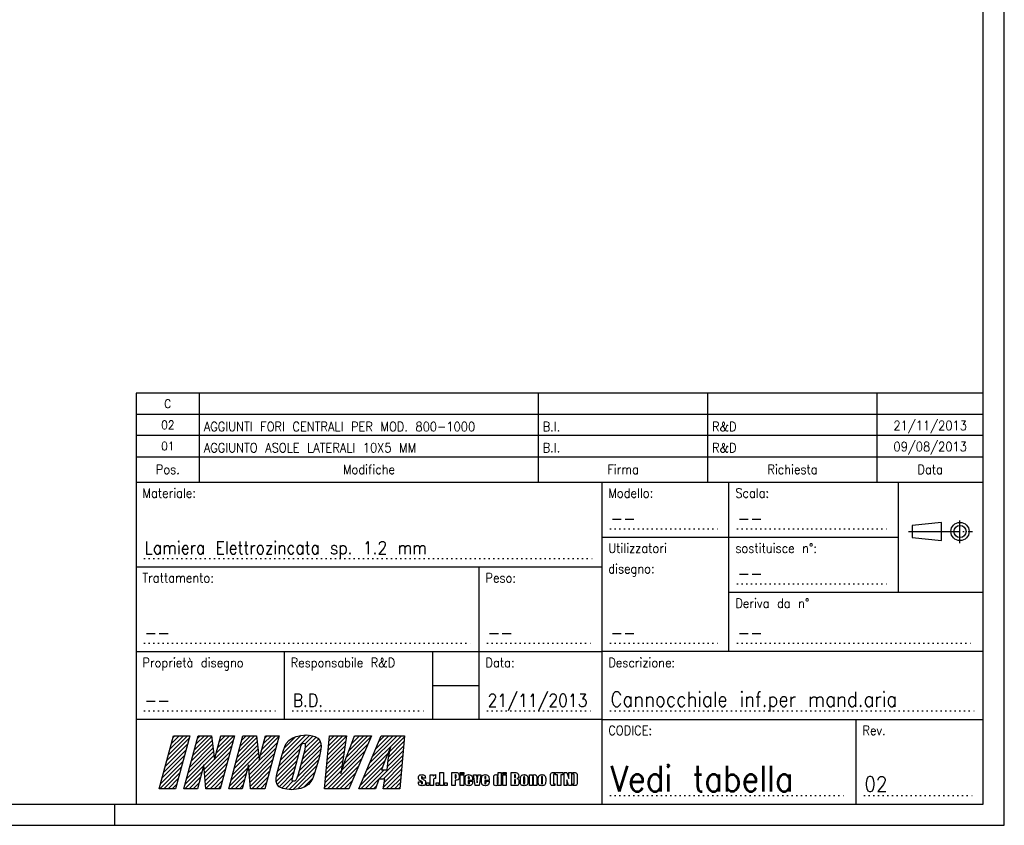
# Model space of a CAD drawing. Header units: inches. Extents: x -133 to 461, y 320 to 740.
# Tile 2 of 3: x 228 to 461, y 320 to 510. Entities that reach past the tile are written whole.
import ezdxf

# ---------------------------------------------------------------- set-up
doc = ezdxf.new("R2010")
doc.units = ezdxf.units.IN
doc.linetypes.add('DOT_CENTER', pattern=[14, 12, -1, 0, -1])
doc.linetypes.add('DOTTED', pattern=[1, 0, -1])
doc.layers.add('1', color=7, linetype='Continuous')
doc.styles.add('CONVERTER_11', font='txt.shx', dxfattribs={"width": 0.9})
pattern_1 = [(45, (0, 0), (-0.4949747, 0.4949747), [])]

# ---------------------------------------------------------------- blocks, each defined once
blk = doc.blocks.new('format_A2', base_point=(165.78, 98.08))
at = {"layer": '1', "linetype": 'Continuous'}
h = blk.add_hatch(dxfattribs=at)
h.set_pattern_fill('_USER', color=1, scale=0.7, angle=45, pattern_type=0)
h.set_pattern_definition(pattern_1)
h.paths.add_polyline_path([(268.28, 341.04), (264.93, 328.52), (261.11, 328.52), (264.46, 341.04)])
h = blk.add_hatch(dxfattribs=at)
h.set_pattern_fill('_USER', color=1, scale=0.7, angle=45, pattern_type=0)
h.set_pattern_definition(pattern_1)
h.paths.add_polyline_path([(273.47, 341.04), (274.14, 335.4), (275.65, 341.04), (278.84, 341.04), (275.48, 328.52), (272.12, 328.52), (271.63, 334.16), (270.12, 328.52), (266.93, 328.52), (270.29, 341.04)])
h = blk.add_hatch(dxfattribs=at)
h.set_pattern_fill('_USER', color=1, scale=0.7, angle=45, pattern_type=0)
h.set_pattern_definition(pattern_1)
h.paths.add_polyline_path([(284.03, 341.04), (284.7, 335.4), (286.21, 341.04), (289.4, 341.04), (286.04, 328.52), (282.67, 328.52), (282.18, 334.16), (280.67, 328.52), (277.49, 328.52), (280.84, 341.04)])
h = blk.add_hatch(dxfattribs=at)
h.set_pattern_fill('_USER', color=1, scale=0.7, angle=45, pattern_type=0)
h.set_pattern_definition(pattern_1)
h.paths.add_polyline_path([(290.33, 337.41), (290.71, 338.49), (291.08, 339.18), (291.72, 339.88), (292.51, 340.42), (293.45, 340.88), (294.51, 341.12), (295.83, 341.27), (296.88, 341.12), (297.82, 340.88), (298.51, 340.42), (299, 339.88), (299.27, 339.18), (299.36, 338.49), (299.16, 337.41), (298.82, 335.78), (298.26, 333.7), (297.71, 331.99), (297.35, 330.99), (296.87, 330.22), (296.32, 329.52), (295.45, 328.98), (294.52, 328.59), (293.48, 328.44), (292.35, 328.28), (291.21, 328.44), (290.25, 328.59), (289.44, 328.98), (288.95, 329.52), (288.68, 330.22), (288.7, 330.99), (288.88, 331.99), (289.34, 333.7), (289.9, 335.78)])
h.paths.add_polyline_path([(295.53, 337.79), (295.63, 338.49), (295.64, 338.87), (295.52, 339.11), (295.27, 339.18), (294.88, 339.11), (294.66, 338.95), (294.44, 338.49), (294.26, 337.79), (292.68, 331.92), (292.44, 330.99), (292.42, 330.6), (292.45, 330.37), (292.82, 330.37), (293.18, 330.37), (293.42, 330.6), (293.64, 331.07), (293.98, 331.99)], flags=16)
h = blk.add_hatch(dxfattribs=at)
h.set_pattern_fill('_USER', color=1, scale=0.7, angle=45, pattern_type=0)
h.set_pattern_definition(pattern_1)
h.paths.add_polyline_path([(305.32, 341.04), (304.56, 336.17), (303.94, 332.15), (305.14, 335.63), (306.32, 338.64), (307.23, 341.04), (311.23, 341.04), (305.88, 328.52), (300.14, 328.52), (301.32, 341.04)])
h = blk.add_hatch(dxfattribs=at)
h.set_pattern_fill('_USER', color=1, scale=0.7, angle=45, pattern_type=0)
h.set_pattern_definition(pattern_1)
h.paths.add_polyline_path([(313.51, 341.04), (318.97, 341.04), (317.89, 328.52), (313.98, 328.52), (314.39, 330.76), (312.94, 330.76), (312.16, 328.52), (308.24, 328.52)])
h.paths.add_polyline_path([(314.9, 333), (315.16, 335.32), (315.68, 338.26), (314.37, 335.09), (313.54, 333)], flags=16)
at = {"layer": '1', "color": 7, "linetype": 'Continuous'}
for p, q in [((455.61, 324.89), (455.61, 616.89)), ((255.61, 421.89), (255.61, 324.89)), ((455.61, 421.89), (255.61, 421.89)), ((255.61, 400.89), (455.61, 400.89)), ((365.61, 400.89), (365.61, 387.89)), ((395.61, 387.89), (395.61, 400.89)), ((435.61, 387.89), (435.61, 400.89)), ((365.61, 387.89), (395.61, 387.89)), ((365.61, 387.89), (365.61, 360.89)), ((395.61, 360.89), (395.61, 387.89)), ((395.61, 387.89), (435.61, 387.89)), ((435.61, 374.89), (435.61, 387.89)), ((255.61, 380.89), (365.61, 380.89)), ((336.61, 354.89), (336.61, 380.89)), ((395.61, 374.89), (435.61, 374.89)), ((435.61, 374.89), (455.61, 374.89)), ((255.61, 360.89), (365.61, 360.89)), ((290.61, 360.89), (290.61, 344.89)), ((325.61, 360.89), (325.61, 354.89)), ((455.61, 360.89), (365.61, 360.89)), ((365.61, 360.89), (365.61, 343.89)), ((325.61, 354.89), (325.61, 344.89)), ((336.61, 344.89), (336.61, 354.89)), ((325.61, 352.89), (336.61, 352.89)), ((365.61, 344.89), (255.61, 344.89)), ((365.61, 344.89), (425.61, 344.89)), ((425.61, 324.89), (425.61, 344.89)), ((425.61, 344.89), (455.61, 344.89)), ((365.61, 343.89), (365.61, 324.89)), ((-128.39, 324.89), (250.61, 324.89)), ((250.61, 324.89), (255.61, 324.89)), ((255.61, 324.89), (455.61, 324.89))]:
    blk.add_line(p, q, dxfattribs=at)
at = {"layer": '1', "color": 2, "linetype": 'Continuous'}
for p, q in [((460.61, 319.89), (460.61, 616.89)), ((250.61, 319.89), (250.61, 324.89)), ((-133.39, 319.89), (250.61, 319.89)), ((250.61, 319.89), (460.61, 319.89))]:
    blk.add_line(p, q, dxfattribs=at)
at = {"layer": '1', "color": 1, "linetype": 'Continuous'}
for p, q in [((270.61, 400.89), (270.61, 421.89)), ((350.61, 400.89), (350.61, 421.89)), ((390.61, 400.89), (390.61, 421.89)), ((430.61, 400.89), (430.61, 421.89)), ((255.61, 416.89), (455.61, 416.89)), ((455.61, 411.89), (255.61, 411.89)), ((255.61, 406.89), (455.61, 406.89)), ((445.75, 391.39), (438.88, 390.67)), ((438.88, 390.67), (438.88, 387.79)), ((445.75, 387.07), (445.75, 391.39)), ((438.88, 387.79), (445.75, 387.07)), ((261.11, 328.52), (264.46, 341.04)), ((264.46, 341.04), (268.28, 341.04)), ((268.28, 341.04), (264.93, 328.52)), ((266.93, 328.52), (270.29, 341.04)), ((270.29, 341.04), (273.47, 341.04)), ((273.47, 341.04), (274.14, 335.4)), ((274.14, 335.4), (275.65, 341.04)), ((278.84, 341.04), (275.48, 328.52)), ((275.65, 341.04), (278.84, 341.04)), ((277.49, 328.52), (280.84, 341.04)), ((280.84, 341.04), (284.03, 341.04)), ((284.03, 341.04), (284.7, 335.4)), ((284.7, 335.4), (286.21, 341.04)), ((289.4, 341.04), (286.04, 328.52)), ((286.21, 341.04), (289.4, 341.04)), ((291.08, 339.18), (291.72, 339.88)), ((291.72, 339.88), (292.51, 340.42)), ((292.51, 340.42), (293.45, 340.88)), ((293.45, 340.88), (294.51, 341.12)), ((294.51, 341.12), (295.83, 341.27)), ((295.83, 341.27), (296.88, 341.12)), ((296.88, 341.12), (297.82, 340.88)), ((297.82, 340.88), (298.51, 340.42)), ((298.51, 340.42), (299, 339.88)), ((299, 339.88), (299.27, 339.18)), ((300.14, 328.52), (301.32, 341.04)), ((301.32, 341.04), (305.32, 341.04)), ((305.32, 341.04), (304.56, 336.17)), ((311.23, 341.04), (305.88, 328.52)), ((306.32, 338.64), (307.23, 341.04)), ((307.23, 341.04), (311.23, 341.04)), ((308.24, 328.52), (313.51, 341.04)), ((313.51, 341.04), (318.97, 341.04)), ((318.97, 341.04), (317.89, 328.52)), ((289.9, 335.78), (290.33, 337.41)), ((290.33, 337.41), (290.71, 338.49)), ((290.71, 338.49), (291.08, 339.18)), ((294.26, 337.79), (292.68, 331.92)), ((293.98, 331.99), (295.53, 337.79)), ((294.44, 338.49), (294.26, 337.79)), ((294.66, 338.95), (294.44, 338.49)), ((294.88, 339.11), (294.66, 338.95)), ((295.27, 339.18), (294.88, 339.11)), ((295.52, 339.11), (295.27, 339.18)), ((295.64, 338.87), (295.52, 339.11)), ((295.53, 337.79), (295.63, 338.49)), ((295.63, 338.49), (295.64, 338.87)), ((299.16, 337.41), (298.82, 335.78)), ((299.36, 338.49), (299.16, 337.41)), ((299.27, 339.18), (299.36, 338.49)), ((305.14, 335.63), (306.32, 338.64)), ((315.68, 338.26), (314.37, 335.09)), ((315.16, 335.32), (315.68, 338.26)), ((289.34, 333.7), (289.9, 335.78)), ((298.82, 335.78), (298.26, 333.7)), ((304.56, 336.17), (303.94, 332.15)), ((303.94, 332.15), (305.14, 335.63)), ((314.37, 335.09), (313.54, 333)), ((314.9, 333), (315.16, 335.32)), ((271.63, 334.16), (270.12, 328.52)), ((272.12, 328.52), (271.63, 334.16)), ((282.18, 334.16), (280.67, 328.52)), ((282.67, 328.52), (282.18, 334.16)), ((288.88, 331.99), (289.34, 333.7)), ((298.26, 333.7), (297.71, 331.99)), ((313.54, 333), (314.9, 333)), ((288.68, 330.22), (288.7, 330.99)), ((288.95, 329.52), (288.68, 330.22)), ((288.7, 330.99), (288.88, 331.99)), ((292.44, 330.99), (292.42, 330.6)), ((292.42, 330.6), (292.45, 330.37)), ((292.68, 331.92), (292.44, 330.99)), ((292.45, 330.37), (292.82, 330.37)), ((292.82, 330.37), (293.18, 330.37)), ((293.18, 330.37), (293.42, 330.6)), ((293.42, 330.6), (293.64, 331.07)), ((293.64, 331.07), (293.98, 331.99)), ((296.87, 330.22), (296.32, 329.52)), ((297.35, 330.99), (296.87, 330.22)), ((297.71, 331.99), (297.35, 330.99)), ((312.94, 330.76), (312.16, 328.52)), ((314.39, 330.76), (312.94, 330.76)), ((313.98, 328.52), (314.39, 330.76)), ((322.3, 331.11), (322.31, 331.36)), ((322.3, 330.9), (322.3, 331.11)), ((322.35, 330.72), (322.3, 330.9)), ((322.31, 331.36), (322.37, 331.53)), ((322.31, 330.03), (322.31, 330.16)), ((322.31, 330.16), (323, 330.16)), ((322.48, 330.55), (322.35, 330.72)), ((322.37, 331.53), (322.47, 331.67)), ((322.47, 331.67), (322.64, 331.77)), ((322.77, 330.37), (322.48, 330.55)), ((322.64, 331.77), (322.84, 331.82)), ((323.09, 330.2), (322.77, 330.37)), ((322.84, 331.82), (323.09, 331.86)), ((323.02, 331.34), (323, 331.28)), ((323, 331.28), (323, 331.22)), ((323, 331.22), (323, 331.11)), ((323, 331.11), (323, 331.05)), ((323, 331.05), (323.02, 330.97)), ((323, 330.16), (323, 329.99)), ((323.05, 331.38), (323.02, 331.34)), ((323.02, 330.97), (323.09, 330.92)), ((323.11, 331.4), (323.05, 331.38)), ((323.09, 331.86), (323.32, 331.84)), ((323.09, 330.92), (323.22, 330.84)), ((323.22, 330.1), (323.09, 330.2)), ((323.17, 331.38), (323.11, 331.4)), ((323.21, 331.34), (323.17, 331.38)), ((323.22, 331.26), (323.21, 331.34)), ((323.24, 331.13), (323.22, 331.26)), ((323.22, 330.84), (323.43, 330.74)), ((323.24, 330.99), (323.24, 331.13)), ((323.93, 330.99), (323.24, 330.99)), ((323.32, 331.84), (323.51, 331.78)), ((323.43, 330.74), (323.7, 330.57)), ((323.51, 331.78), (323.66, 331.71)), ((323.66, 331.71), (323.77, 331.61)), ((323.7, 330.57), (323.87, 330.43)), ((323.77, 331.61), (323.85, 331.51)), ((323.85, 331.51), (323.89, 331.42)), ((323.87, 330.43), (323.94, 330.24)), ((323.89, 331.42), (323.91, 331.28)), ((323.91, 331.28), (323.93, 331.13)), ((323.93, 331.13), (323.93, 330.99)), ((323.94, 330.24), (323.98, 330.01)), ((325.08, 329.25), (325.08, 331.82)), ((325.08, 331.82), (325.82, 331.82)), ((325.82, 331.82), (325.8, 331.46)), ((325.8, 331.46), (325.99, 331.73)), ((325.86, 330.72), (325.84, 330.55)), ((325.84, 330.55), (325.84, 330.26)), ((325.84, 330.26), (325.84, 329.25)), ((325.9, 330.82), (325.86, 330.72)), ((325.97, 330.9), (325.9, 330.82)), ((326.09, 330.93), (325.97, 330.9)), ((325.99, 331.73), (326.3, 331.86)), ((326.3, 330.95), (326.09, 330.93)), ((326.3, 331.86), (326.3, 330.95)), ((327.38, 329.25), (327.38, 332.38)), ((327.38, 332.38), (328.17, 332.38)), ((328.17, 332.38), (328.17, 329.25)), ((330.14, 332.38), (330.94, 332.38)), ((330.14, 329.25), (330.14, 332.38)), ((330.94, 332.38), (331.22, 332.36)), ((330.94, 331.86), (330.94, 331.05)), ((331.05, 331.84), (330.94, 331.86)), ((330.94, 331.05), (330.96, 331.05)), ((331.15, 330.53), (330.94, 330.53)), ((330.94, 330.53), (330.94, 329.25)), ((330.96, 331.05), (331, 331.05)), ((331, 331.05), (331.09, 331.05)), ((331.15, 331.8), (331.05, 331.84)), ((331.09, 331.05), (331.15, 331.09)), ((331.19, 331.71), (331.15, 331.8)), ((331.15, 331.09), (331.19, 331.17)), ((331.38, 330.53), (331.15, 330.53)), ((331.21, 331.59), (331.19, 331.71)), ((331.19, 331.17), (331.21, 331.32)), ((331.21, 331.32), (331.21, 331.59)), ((331.22, 332.36), (331.43, 332.33)), ((331.57, 330.59), (331.38, 330.53)), ((331.43, 332.33), (331.58, 332.25)), ((331.7, 330.66), (331.57, 330.59)), ((331.58, 332.25), (331.7, 332.17)), ((331.7, 332.17), (331.77, 332.06)), ((331.79, 330.8), (331.7, 330.66)), ((331.77, 332.06), (331.83, 331.94)), ((331.85, 330.97), (331.79, 330.8)), ((331.83, 331.94), (331.85, 331.77)), ((331.85, 331.77), (331.87, 331.51)), ((331.87, 331.24), (331.85, 330.97)), ((331.87, 331.51), (331.87, 331.24)), ((332.17, 331.98), (332.17, 332.38)), ((332.17, 332.38), (332.97, 332.38)), ((332.97, 331.98), (332.17, 331.98)), ((332.17, 329.25), (332.17, 331.82)), ((332.17, 331.82), (332.97, 331.82)), ((332.97, 332.38), (332.97, 331.98)), ((332.97, 331.82), (332.97, 329.25)), ((333.31, 330.92), (333.33, 331.22)), ((333.31, 330.18), (333.31, 330.92)), ((333.31, 329.91), (333.31, 330.18)), ((333.33, 331.22), (333.39, 331.46)), ((333.39, 331.46), (333.5, 331.61)), ((333.5, 331.61), (333.67, 331.75)), ((333.67, 331.75), (333.88, 331.82)), ((333.88, 331.82), (334.14, 331.86)), ((334.09, 331.34), (334.07, 331.24)), ((334.07, 331.24), (334.07, 331.07)), ((334.07, 331.07), (334.07, 330.9)), ((334.07, 330.9), (334.31, 330.9)), ((335.07, 330.49), (334.07, 330.49)), ((334.07, 330.49), (334.07, 329.93)), ((334.11, 331.38), (334.09, 331.34)), ((334.18, 331.4), (334.11, 331.38)), ((334.14, 331.86), (334.43, 331.82)), ((334.24, 331.38), (334.18, 331.4)), ((334.28, 331.34), (334.24, 331.38)), ((334.3, 331.24), (334.28, 331.34)), ((334.31, 331.07), (334.3, 331.24)), ((334.31, 330.9), (334.31, 331.07)), ((334.35, 329.99), (334.35, 330.32)), ((334.35, 330.32), (335.07, 330.32)), ((334.43, 331.82), (334.67, 331.73)), ((334.67, 331.73), (334.86, 331.57)), ((334.86, 331.57), (334.98, 331.4)), ((334.98, 331.4), (335.03, 331.15)), ((335.03, 331.15), (335.07, 330.82)), ((335.07, 330.12), (335.05, 329.91)), ((335.07, 330.82), (335.07, 330.49)), ((335.07, 330.32), (335.07, 330.12)), ((335.66, 329.25), (335.28, 331.82)), ((335.28, 331.82), (335.96, 331.82)), ((335.96, 331.82), (336.17, 329.91)), ((336.17, 329.91), (336.19, 330.28)), ((336.19, 330.28), (336.27, 330.93)), ((336.27, 330.93), (336.29, 331.38)), ((336.29, 331.38), (336.32, 331.82)), ((336.32, 331.82), (337.03, 331.82)), ((337.03, 331.82), (336.66, 329.25)), ((337.21, 330.92), (337.23, 331.22)), ((337.21, 330.18), (337.21, 330.92)), ((337.21, 329.91), (337.21, 330.18)), ((337.23, 331.22), (337.29, 331.46)), ((337.29, 331.46), (337.4, 331.61)), ((337.4, 331.61), (337.57, 331.75)), ((337.57, 331.75), (337.78, 331.82)), ((337.78, 331.82), (338.05, 331.86)), ((337.99, 331.34), (337.97, 331.24)), ((337.97, 331.24), (337.97, 331.07)), ((337.97, 331.07), (337.97, 330.9)), ((337.97, 330.9), (338.22, 330.9)), ((338.98, 330.49), (337.97, 330.49)), ((337.97, 330.49), (337.97, 329.93)), ((338.01, 331.38), (337.99, 331.34)), ((338.09, 331.4), (338.01, 331.38)), ((338.05, 331.86), (338.33, 331.82)), ((338.14, 331.38), (338.09, 331.4)), ((338.18, 331.34), (338.14, 331.38)), ((338.2, 331.24), (338.18, 331.34)), ((338.22, 331.07), (338.2, 331.24)), ((338.22, 330.9), (338.22, 331.07)), ((338.26, 329.99), (338.26, 330.32)), ((338.26, 330.32), (338.98, 330.32)), ((338.33, 331.82), (338.58, 331.73)), ((338.58, 331.73), (338.77, 331.57)), ((338.77, 331.57), (338.88, 331.4)), ((338.88, 331.4), (338.94, 331.15)), ((338.94, 331.15), (338.98, 330.82)), ((338.98, 330.12), (338.96, 329.91)), ((338.98, 330.82), (338.98, 330.49)), ((338.98, 330.32), (338.98, 330.12)), ((340.08, 331.36), (340.12, 331.53)), ((340.08, 331.13), (340.08, 331.36)), ((340.08, 329.93), (340.08, 331.13)), ((340.12, 331.53), (340.17, 331.65)), ((340.17, 331.65), (340.29, 331.77)), ((340.29, 331.77), (340.42, 331.82)), ((340.42, 331.82), (340.61, 331.86)), ((340.61, 331.86), (340.72, 331.84)), ((340.72, 331.84), (340.85, 331.8)), ((340.85, 331.34), (340.84, 331.26)), ((340.84, 331.26), (340.84, 331.15)), ((340.84, 331.15), (340.84, 329.91)), ((340.85, 331.8), (340.97, 331.73)), ((340.87, 331.38), (340.85, 331.34)), ((340.95, 331.4), (340.87, 331.38)), ((341.03, 331.38), (340.95, 331.4)), ((340.97, 331.73), (341.1, 331.63)), ((341.06, 331.34), (341.03, 331.38)), ((341.08, 331.26), (341.06, 331.34)), ((341.1, 331.15), (341.08, 331.26)), ((341.1, 331.63), (341.1, 332.38)), ((341.1, 332.38), (341.86, 332.38)), ((341.1, 329.99), (341.1, 331.15)), ((341.86, 332.38), (341.86, 329.25)), ((342.22, 331.98), (342.22, 332.38)), ((342.22, 332.38), (343.02, 332.38)), ((343.02, 331.98), (342.22, 331.98)), ((342.22, 329.25), (342.22, 331.82)), ((342.22, 331.82), (343.02, 331.82)), ((343.02, 332.38), (343.02, 331.98)), ((343.02, 331.82), (343.02, 329.25)), ((344.17, 332.38), (344.97, 332.38)), ((344.17, 329.25), (344.17, 332.38)), ((344.97, 332.38), (345.27, 332.36)), ((344.97, 331.86), (344.97, 331.15)), ((345.06, 331.84), (344.97, 331.86)), ((344.97, 331.15), (345.01, 331.15)), ((344.97, 330.66), (344.97, 329.77)), ((345.1, 330.63), (344.97, 330.66)), ((345.01, 331.15), (345.04, 331.15)), ((345.04, 331.15), (345.14, 331.15)), ((345.12, 331.82), (345.06, 331.84)), ((345.18, 330.61), (345.1, 330.63)), ((345.16, 331.8), (345.12, 331.82)), ((345.14, 331.15), (345.2, 331.2)), ((345.2, 331.75), (345.16, 331.8)), ((345.21, 330.51), (345.18, 330.61)), ((345.21, 331.67), (345.2, 331.75)), ((345.2, 331.2), (345.21, 331.32)), ((345.23, 331.55), (345.21, 331.67)), ((345.21, 331.32), (345.23, 331.55)), ((345.23, 330.35), (345.21, 330.51)), ((345.23, 330.06), (345.23, 330.35)), ((345.27, 332.36), (345.52, 332.31)), ((345.52, 332.31), (345.69, 332.21)), ((345.75, 330.99), (345.56, 330.93)), ((345.56, 330.93), (345.76, 330.84)), ((345.69, 332.21), (345.84, 332.06)), ((345.88, 331.09), (345.75, 330.99)), ((345.76, 330.84), (345.92, 330.72)), ((345.84, 332.06), (345.94, 331.82)), ((345.94, 331.24), (345.88, 331.09)), ((345.92, 330.72), (345.99, 330.53)), ((345.94, 331.82), (345.97, 331.48)), ((345.97, 331.48), (345.94, 331.24)), ((345.99, 330.53), (346.03, 330.28)), ((346.03, 330.28), (346.03, 329.99)), ((346.37, 330.86), (346.39, 331.17)), ((346.37, 330.2), (346.37, 330.86)), ((346.37, 329.91), (346.37, 330.2)), ((346.39, 331.17), (346.45, 331.4)), ((346.45, 331.4), (346.54, 331.57)), ((346.54, 331.57), (346.71, 331.73)), ((346.71, 331.73), (346.92, 331.82)), ((346.92, 331.82), (347.22, 331.86)), ((347.15, 331.34), (347.13, 331.24)), ((347.13, 331.24), (347.13, 331.09)), ((347.13, 331.09), (347.13, 329.95)), ((347.17, 331.38), (347.15, 331.34)), ((347.24, 331.4), (347.17, 331.38)), ((347.22, 331.86), (347.45, 331.82)), ((347.3, 331.38), (347.24, 331.4)), ((347.34, 331.34), (347.3, 331.38)), ((347.36, 331.24), (347.34, 331.34)), ((347.38, 331.09), (347.36, 331.24)), ((347.38, 329.93), (347.38, 331.09)), ((347.45, 331.82), (347.66, 331.77)), ((347.66, 331.77), (347.81, 331.67)), ((347.81, 331.67), (347.94, 331.55)), ((347.94, 331.55), (348.04, 331.42)), ((348.04, 331.42), (348.1, 331.3)), ((348.1, 331.3), (348.12, 331.15)), ((348.12, 331.15), (348.13, 330.92)), ((348.13, 330.28), (348.12, 329.97)), ((348.13, 330.92), (348.13, 330.28)), ((348.48, 329.25), (348.48, 331.82)), ((348.48, 331.82), (349.25, 331.82)), ((349.25, 331.82), (349.23, 331.55)), ((349.23, 331.55), (349.31, 331.69)), ((349.25, 331.32), (349.23, 331.2)), ((349.23, 331.2), (349.23, 330.97)), ((349.23, 330.97), (349.23, 329.25)), ((349.27, 331.38), (349.25, 331.32)), ((349.35, 331.4), (349.27, 331.38)), ((349.31, 331.69), (349.42, 331.78)), ((349.42, 331.38), (349.35, 331.4)), ((349.42, 331.78), (349.56, 331.84)), ((349.46, 331.34), (349.42, 331.38)), ((349.46, 331.22), (349.46, 331.34)), ((349.48, 331.01), (349.46, 331.22)), ((349.48, 329.25), (349.48, 331.01)), ((349.56, 331.84), (349.71, 331.86)), ((349.71, 331.86), (349.88, 331.82)), ((349.88, 331.82), (350.03, 331.77)), ((350.03, 331.77), (350.12, 331.65)), ((350.12, 331.65), (350.2, 331.51)), ((350.2, 331.51), (350.22, 331.32)), ((350.22, 331.32), (350.24, 331.03)), ((350.24, 331.03), (350.24, 329.25)), ((350.58, 330.86), (350.6, 331.17)), ((350.58, 330.2), (350.58, 330.86)), ((350.58, 329.91), (350.58, 330.2)), ((350.6, 331.17), (350.66, 331.4)), ((350.66, 331.4), (350.75, 331.57)), ((350.75, 331.57), (350.92, 331.73)), ((350.92, 331.73), (351.13, 331.82)), ((351.13, 331.82), (351.43, 331.86)), ((351.36, 331.34), (351.34, 331.24)), ((351.34, 331.24), (351.34, 331.09)), ((351.34, 331.09), (351.34, 329.95)), ((351.38, 331.38), (351.36, 331.34)), ((351.45, 331.4), (351.38, 331.38)), ((351.43, 331.86), (351.66, 331.82)), ((351.51, 331.38), (351.45, 331.4)), ((351.55, 331.34), (351.51, 331.38)), ((351.57, 331.24), (351.55, 331.34)), ((351.58, 331.09), (351.57, 331.24)), ((351.58, 329.93), (351.58, 331.09)), ((351.66, 331.82), (351.87, 331.77)), ((351.87, 331.77), (352.02, 331.67)), ((352.02, 331.67), (352.15, 331.55)), ((352.15, 331.55), (352.25, 331.42)), ((352.25, 331.42), (352.3, 331.3)), ((352.3, 331.3), (352.32, 331.15)), ((352.32, 331.15), (352.34, 330.92)), ((352.34, 330.28), (352.32, 329.97)), ((352.34, 330.92), (352.34, 330.28)), ((353.48, 331.92), (353.52, 332.11)), ((353.48, 331.61), (353.48, 331.92)), ((353.48, 330.01), (353.48, 331.61)), ((353.52, 332.11), (353.59, 332.23)), ((353.59, 332.23), (353.73, 332.31)), ((353.73, 332.31), (353.94, 332.36)), ((353.94, 332.36), (354.24, 332.38)), ((354.2, 331.88), (354.18, 331.78)), ((354.18, 331.78), (354.18, 331.61)), ((354.18, 331.61), (354.18, 330.01)), ((354.22, 331.92), (354.2, 331.88)), ((354.26, 331.96), (354.22, 331.92)), ((354.24, 332.38), (354.48, 332.38)), ((354.33, 331.96), (354.26, 331.96)), ((354.48, 331.98), (354.33, 331.96)), ((354.48, 332.38), (354.48, 331.98)), ((354.66, 331.77), (354.66, 332.38)), ((354.66, 332.38), (356.42, 332.38)), ((355.13, 331.77), (354.66, 331.77)), ((355.13, 329.25), (355.13, 331.77)), ((356.42, 331.77), (355.93, 331.77)), ((355.93, 331.77), (355.93, 329.25)), ((356.42, 332.38), (356.42, 331.77)), ((356.66, 329.25), (356.66, 332.38)), ((356.66, 332.38), (357.33, 332.38)), ((357.33, 332.38), (357.78, 330.97)), ((357.75, 329.25), (357.33, 330.66)), ((357.33, 330.66), (357.33, 329.25)), ((357.78, 330.97), (357.78, 332.38)), ((357.78, 332.38), (358.45, 332.38)), ((358.45, 332.38), (358.45, 329.25)), ((358.75, 332.38), (358.98, 332.38)), ((358.75, 331.98), (358.75, 332.38)), ((358.86, 331.96), (358.75, 331.98)), ((358.94, 331.96), (358.86, 331.96)), ((358.98, 331.92), (358.94, 331.96)), ((358.98, 332.38), (359.26, 332.36)), ((359.02, 331.88), (358.98, 331.92)), ((359.03, 331.78), (359.02, 331.88)), ((359.05, 331.61), (359.03, 331.78)), ((359.05, 330.01), (359.05, 331.61)), ((359.26, 332.36), (359.47, 332.31)), ((359.47, 332.31), (359.6, 332.23)), ((359.6, 332.23), (359.7, 332.11)), ((359.7, 332.11), (359.74, 331.92)), ((359.74, 331.92), (359.75, 331.61)), ((359.75, 331.61), (359.75, 330.01)), ((264.93, 328.52), (261.11, 328.52)), ((270.12, 328.52), (266.93, 328.52)), ((275.48, 328.52), (272.12, 328.52)), ((280.67, 328.52), (277.49, 328.52)), ((286.04, 328.52), (282.67, 328.52)), ((289.44, 328.98), (288.95, 329.52)), ((290.25, 328.59), (289.44, 328.98)), ((291.21, 328.44), (290.25, 328.59)), ((292.35, 328.28), (291.21, 328.44)), ((293.48, 328.44), (292.35, 328.28)), ((294.52, 328.59), (293.48, 328.44)), ((295.45, 328.98), (294.52, 328.59)), ((296.32, 329.52), (295.45, 328.98)), ((305.88, 328.52), (300.14, 328.52)), ((312.16, 328.52), (308.24, 328.52)), ((317.89, 328.52), (313.98, 328.52)), ((322.33, 329.74), (322.31, 330.03)), ((322.39, 329.54), (322.33, 329.74)), ((322.48, 329.39), (322.39, 329.54)), ((322.67, 329.29), (322.48, 329.39)), ((322.9, 329.25), (322.67, 329.29)), ((323.17, 329.21), (322.9, 329.25)), ((323, 329.99), (323, 329.81)), ((323, 329.81), (323.02, 329.74)), ((323.02, 329.74), (323.03, 329.68)), ((323.03, 329.68), (323.11, 329.68)), ((323.11, 329.68), (323.19, 329.68)), ((323.41, 329.25), (323.17, 329.21)), ((323.19, 329.68), (323.24, 329.72)), ((323.26, 330.03), (323.22, 330.1)), ((323.24, 329.72), (323.26, 329.77)), ((323.28, 329.89), (323.26, 330.03)), ((323.26, 329.77), (323.28, 329.89)), ((323.62, 329.29), (323.41, 329.25)), ((323.77, 329.39), (323.62, 329.29)), ((323.89, 329.52), (323.77, 329.39)), ((323.94, 329.72), (323.89, 329.52)), ((323.98, 330.01), (323.94, 329.72)), ((324.21, 329.25), (324.21, 329.89)), ((324.21, 329.89), (324.8, 329.89)), ((324.8, 329.25), (324.21, 329.25)), ((324.8, 329.89), (324.8, 329.25)), ((325.84, 329.25), (325.08, 329.25)), ((326.5, 329.25), (326.5, 329.89)), ((326.5, 329.89), (327.09, 329.89)), ((327.09, 329.25), (326.5, 329.25)), ((327.09, 329.89), (327.09, 329.25)), ((328.17, 329.25), (327.38, 329.25)), ((328.48, 329.25), (328.48, 329.89)), ((328.48, 329.89), (329.06, 329.89)), ((329.06, 329.25), (328.48, 329.25)), ((329.06, 329.89), (329.06, 329.25)), ((330.94, 329.25), (330.14, 329.25)), ((332.97, 329.25), (332.17, 329.25)), ((333.35, 329.74), (333.31, 329.91)), ((333.39, 329.6), (333.35, 329.74)), ((333.48, 329.47), (333.39, 329.6)), ((333.59, 329.35), (333.48, 329.47)), ((333.76, 329.27), (333.59, 329.35)), ((333.95, 329.25), (333.76, 329.27)), ((334.2, 329.21), (333.95, 329.25)), ((334.07, 329.93), (334.07, 329.79)), ((334.07, 329.79), (334.09, 329.72)), ((334.09, 329.72), (334.11, 329.68)), ((334.11, 329.68), (334.18, 329.68)), ((334.18, 329.68), (334.26, 329.68)), ((334.43, 329.25), (334.2, 329.21)), ((334.26, 329.68), (334.31, 329.74)), ((334.31, 329.74), (334.33, 329.81)), ((334.33, 329.81), (334.35, 329.99)), ((334.62, 329.27), (334.43, 329.25)), ((334.77, 329.35), (334.62, 329.27)), ((334.88, 329.49), (334.77, 329.35)), ((334.98, 329.62), (334.88, 329.49)), ((335.03, 329.76), (334.98, 329.62)), ((335.05, 329.91), (335.03, 329.76)), ((336.66, 329.25), (335.66, 329.25)), ((337.25, 329.74), (337.21, 329.91)), ((337.29, 329.6), (337.25, 329.74)), ((337.39, 329.47), (337.29, 329.6)), ((337.5, 329.35), (337.39, 329.47)), ((337.67, 329.27), (337.5, 329.35)), ((337.86, 329.25), (337.67, 329.27)), ((338.11, 329.21), (337.86, 329.25)), ((337.97, 329.93), (337.97, 329.79)), ((337.97, 329.79), (337.99, 329.72)), ((337.99, 329.72), (338.01, 329.68)), ((338.01, 329.68), (338.09, 329.68)), ((338.09, 329.68), (338.16, 329.68)), ((338.33, 329.25), (338.11, 329.21)), ((338.16, 329.68), (338.22, 329.74)), ((338.22, 329.74), (338.24, 329.81)), ((338.24, 329.81), (338.26, 329.99)), ((338.52, 329.27), (338.33, 329.25)), ((338.67, 329.35), (338.52, 329.27)), ((338.79, 329.49), (338.67, 329.35)), ((338.88, 329.62), (338.79, 329.49)), ((338.94, 329.76), (338.88, 329.62)), ((338.96, 329.91), (338.94, 329.76)), ((340.08, 329.68), (340.08, 329.93)), ((340.12, 329.5), (340.08, 329.68)), ((340.17, 329.39), (340.12, 329.5)), ((340.29, 329.29), (340.17, 329.39)), ((340.42, 329.25), (340.29, 329.29)), ((340.59, 329.21), (340.42, 329.25)), ((340.72, 329.25), (340.59, 329.21)), ((340.85, 329.27), (340.72, 329.25)), ((340.84, 329.91), (340.84, 329.79)), ((340.84, 329.79), (340.85, 329.72)), ((340.85, 329.72), (340.87, 329.68)), ((340.97, 329.33), (340.85, 329.27)), ((340.87, 329.68), (340.95, 329.68)), ((340.95, 329.68), (341.03, 329.68)), ((341.1, 329.45), (340.97, 329.33)), ((341.03, 329.68), (341.06, 329.72)), ((341.06, 329.72), (341.08, 329.81)), ((341.08, 329.81), (341.1, 329.99)), ((341.1, 329.25), (341.1, 329.45)), ((341.86, 329.25), (341.1, 329.25)), ((343.02, 329.25), (342.22, 329.25)), ((345.08, 329.25), (344.17, 329.25)), ((344.97, 329.77), (345.1, 329.77)), ((345.48, 329.25), (345.08, 329.25)), ((345.1, 329.77), (345.18, 329.81)), ((345.18, 329.81), (345.21, 329.89)), ((345.21, 329.89), (345.23, 330.06)), ((345.73, 329.29), (345.48, 329.25)), ((345.86, 329.37), (345.73, 329.29)), ((345.95, 329.5), (345.86, 329.37)), ((346.01, 329.7), (345.95, 329.5)), ((346.03, 329.99), (346.01, 329.7)), ((346.41, 329.7), (346.37, 329.91)), ((346.45, 329.54), (346.41, 329.7)), ((346.54, 329.43), (346.45, 329.54)), ((346.66, 329.31), (346.54, 329.43)), ((346.81, 329.25), (346.66, 329.31)), ((347, 329.25), (346.81, 329.25)), ((347.24, 329.21), (347, 329.25)), ((347.13, 329.95), (347.13, 329.79)), ((347.13, 329.79), (347.15, 329.72)), ((347.15, 329.72), (347.17, 329.68)), ((347.17, 329.68), (347.24, 329.68)), ((347.24, 329.68), (347.3, 329.68)), ((347.45, 329.25), (347.24, 329.21)), ((347.3, 329.68), (347.34, 329.72)), ((347.34, 329.72), (347.36, 329.79)), ((347.36, 329.79), (347.38, 329.93)), ((347.64, 329.27), (347.45, 329.25)), ((347.81, 329.35), (347.64, 329.27)), ((347.94, 329.47), (347.81, 329.35)), ((348.04, 329.62), (347.94, 329.47)), ((348.1, 329.77), (348.04, 329.62)), ((348.12, 329.97), (348.1, 329.77)), ((349.23, 329.25), (348.48, 329.25)), ((350.24, 329.25), (349.48, 329.25)), ((350.62, 329.7), (350.58, 329.91)), ((350.66, 329.54), (350.62, 329.7)), ((350.75, 329.43), (350.66, 329.54)), ((350.86, 329.31), (350.75, 329.43)), ((351.02, 329.25), (350.86, 329.31)), ((351.21, 329.25), (351.02, 329.25)), ((351.45, 329.21), (351.21, 329.25)), ((351.34, 329.95), (351.34, 329.79)), ((351.34, 329.79), (351.36, 329.72)), ((351.36, 329.72), (351.38, 329.68)), ((351.38, 329.68), (351.45, 329.68)), ((351.45, 329.68), (351.51, 329.68)), ((351.66, 329.25), (351.45, 329.21)), ((351.51, 329.68), (351.55, 329.72)), ((351.55, 329.72), (351.57, 329.79)), ((351.57, 329.79), (351.58, 329.93)), ((351.85, 329.27), (351.66, 329.25)), ((352.02, 329.35), (351.85, 329.27)), ((352.15, 329.47), (352.02, 329.35)), ((352.25, 329.62), (352.15, 329.47)), ((352.3, 329.77), (352.25, 329.62)), ((352.32, 329.97), (352.3, 329.77)), ((353.48, 329.68), (353.48, 330.01)), ((353.52, 329.49), (353.48, 329.68)), ((353.59, 329.37), (353.52, 329.49)), ((353.73, 329.31), (353.59, 329.37)), ((353.94, 329.25), (353.73, 329.31)), ((354.24, 329.25), (353.94, 329.25)), ((354.18, 330.01), (354.18, 329.83)), ((354.18, 329.83), (354.18, 329.74)), ((354.18, 329.74), (354.2, 329.68)), ((354.2, 329.68), (354.24, 329.66)), ((354.24, 329.66), (354.31, 329.66)), ((354.48, 329.25), (354.24, 329.25)), ((354.31, 329.66), (354.48, 329.66)), ((354.48, 329.66), (354.48, 329.25)), ((355.93, 329.25), (355.13, 329.25)), ((357.33, 329.25), (356.66, 329.25)), ((358.45, 329.25), (357.75, 329.25)), ((358.75, 329.25), (358.75, 329.66)), ((358.75, 329.66), (358.88, 329.66)), ((358.98, 329.25), (358.75, 329.25)), ((358.88, 329.66), (358.96, 329.66)), ((358.96, 329.66), (359, 329.68)), ((359.26, 329.25), (358.98, 329.25)), ((359, 329.68), (359.03, 329.74)), ((359.03, 329.83), (359.05, 330.01)), ((359.03, 329.74), (359.03, 329.83)), ((359.47, 329.31), (359.26, 329.25)), ((359.6, 329.37), (359.47, 329.31)), ((359.7, 329.49), (359.6, 329.37)), ((359.74, 329.68), (359.7, 329.49)), ((359.75, 330.01), (359.74, 329.68))]:
    blk.add_line(p, q, dxfattribs=at)
at = {"layer": '1', "color": 1, "linetype": 'DOT_CENTER'}
for p, q in [((450.15, 386.49), (450.15, 391.82)), ((437.97, 389.23), (453.11, 389.23))]:
    blk.add_line(p, q, dxfattribs=at)
at = {"layer": '1', "color": 1, "linetype": 'DOTTED'}
for p, q in [((367.61, 389.89), (393.61, 389.89)), ((397.61, 389.89), (433.61, 389.89)), ((257.61, 382.89), (363.61, 382.89)), ((397.61, 376.89), (433.61, 376.89)), ((257.61, 362.89), (334.61, 362.89)), ((338.61, 362.89), (363.61, 362.89)), ((367.61, 362.89), (393.61, 362.89)), ((397.61, 362.89), (453.61, 362.89)), ((257.61, 346.89), (288.61, 346.89)), ((292.61, 346.89), (323.61, 346.89)), ((338.61, 346.89), (363.61, 346.89)), ((367.61, 346.89), (453.61, 346.89)), ((367.61, 326.89), (423.61, 326.89)), ((427.61, 326.89), (453.61, 326.89))]:
    blk.add_line(p, q, dxfattribs=at)
at = {"layer": '1', "color": 1, "linetype": 'Continuous'}
for radius in [2.16, 1.44]:
    blk.add_circle((450.15, 389.23), radius, dxfattribs=at)
at = {"layer": '1', "color": 1, "style": 'CONVERTER_11', "width": 0.9}
for s, height, p in [('AGGIUNTI FORI CENTRALI PER MOD. 800-1000', 2.2, (271.61, 412.89)), ('B.I.', 2.2, (351.61, 412.89)), ('R&D', 2.2, (391.61, 412.89)), ('AGGIUNTO ASOLE LATERALI 10X5 MM', 2.2, (271.61, 407.89)), ('B.I.', 2.2, (351.61, 407.89)), ('R&D', 2.2, (391.61, 407.89)), ('--', 3, (367.61, 390.89)), ('--', 3, (397.61, 390.89)), ('Lamiera Elettrozincata sp. 1.2 mm', 3, (257.61, 383.89)), ('--', 3, (397.61, 377.89)), ('--', 3, (257.61, 363.89)), ('--', 3, (338.61, 363.89)), ('--', 3, (367.61, 363.89)), ('--', 3, (397.61, 363.89)), ('21/11/2013', 3, (338.61, 347.89)), ('--', 3, (257.61, 347.89)), ('B.D.', 3, (292.61, 347.89)), ('02', 3.5, (427.61, 327.89))]:
    blk.add_text(s, height=height, dxfattribs=at).set_placement(p)
at = {"layer": '1', "color": 7, "style": 'CONVERTER_11', "width": 0.9}
for s, height, p in [('Cannocchiale inf.per mand.aria', 3.5, (367.61, 347.89)), ('Vedi tabella', 6, (367.61, 327.89))]:
    blk.add_text(s, height=height, dxfattribs=at).set_placement(p)
at = {"layer": '1', "color": 1, "line_spacing_factor": 1.320528, "style": 'CONVERTER_11'}
for s, insert, char_height, attachment_point in [('C', (263.11, 419.39), 2, 5), ('02', (263.11, 414.39), 2, 5), ('21/11/2013', (443.11, 413.89), 2.2, 5), ('01', (263.11, 409.39), 2, 5), ('09/08/2013', (443.11, 408.89), 2.2, 5), ('Pos.', (263.11, 403.89), 2.2, 5), ('Modifiche', (310.61, 403.89), 2.2, 5), ('Firma', (370.61, 403.89), 2.2, 5), ('Richiesta', (410.61, 403.89), 2.2, 5), ('Data', (443.11, 403.89), 2.2, 5), ('Materiale:', (257.11, 399.39), 2.2, 1), ('Modello:', (367.11, 399.39), 2.2, 1), ('Scala:', (397.11, 399.39), 2.2, 1), ('Utilizzatori\\Pdisegno:', (367.11, 386.39), 2.2, 1), ('sostituisce n°:', (397.11, 386.39), 2.2, 1), ('Trattamento:', (257.11, 379.39), 2.2, 1), ('Peso:', (338.11, 379.39), 2.2, 1), ('Deriva da n°', (397.11, 373.39), 2.2, 1), ('Proprietà disegno', (257.11, 359.39), 2.2, 1), ('Responsabile R&D', (292.11, 359.39), 2.2, 1), ('Data:', (338.11, 359.39), 2.2, 1), ('Descrizione:', (367.11, 359.39), 2.2, 1), ('CODICE:', (367.11, 343.39), 2.2, 1), ('Rev.', (427.11, 343.39), 2.2, 1)]:
    blk.add_mtext(s, dxfattribs=dict(at, insert=insert, char_height=char_height, attachment_point=attachment_point))

msp = doc.modelspace()

# ---------------------------------------------------------------- block references
at = {"layer": '1'}
msp.add_blockref('format_A2', (165.78, 98.08), dxfattribs=at)

doc.saveas('drawing.dxf')
